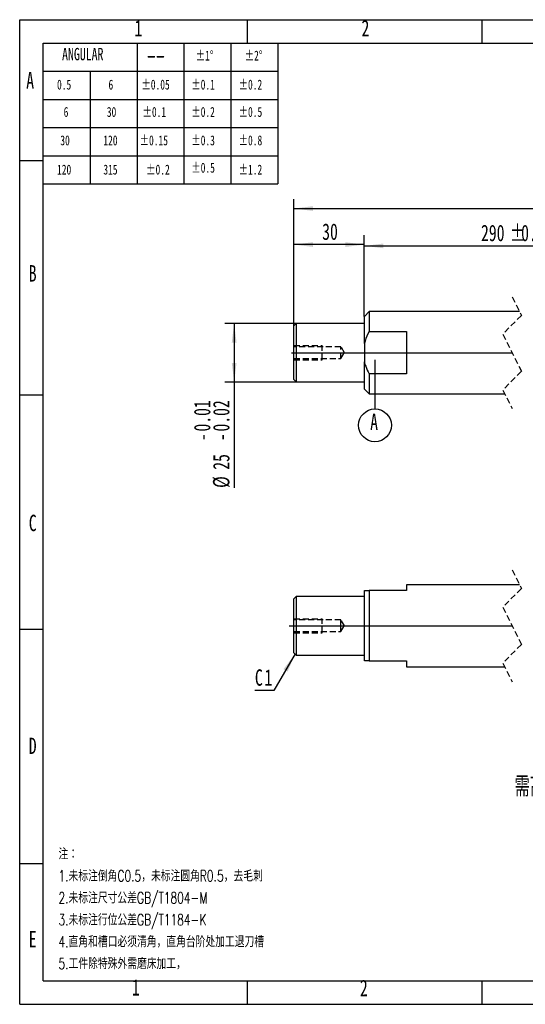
# Model space of a CAD drawing. Extents: x 0 to 297, y 0 to 210.
# Tile 1 of 3: x 0 to 108, y 0 to 210. Entities that reach past the tile are written whole.
import ezdxf

# ---------------------------------------------------------------- set-up
doc = ezdxf.new("R2010")
doc.units = 0
for name, pattern in [('SLD-中心线', [34.29, 30.48, -1.27, 1.27, -1.27]), ('SLD-实线', [0]), ('SLD-虚线', [1.905, 1.27, -0.635])]:
    doc.linetypes.add(name, pattern=pattern)
doc.layers.get('0').update_dxf_attribs({"linetype": 'CONTINUOUS'})
doc.layers.add('图框', color=7, linetype='SLD-实线')
doc.styles.add('SLDTEXTSTYLE0', font='TXT', dxfattribs={"width": 0.7, "bigfont": 'bigfont'})
doc.styles.add('SLDTEXTSTYLE1', font='TXT', dxfattribs={"width": 0.7})
doc.dimstyles.new('SLDDIMSTYLE0', dxfattribs={"dimtxt": 3.5, "dimasz": 4.08, "dimexe": 0, "dimexo": 0.0625, "dimgap": 0.875, "dimtad": 0, "dimtih": 1, "dimtoh": 1, "dimlfac": 2, "dimrnd": 1e-09, "dimzin": 12, "dimtxsty": 'SLDTEXTSTYLE1', "dimsah": 1, "dimcen": 0.09, "dimazin": 3, "dimtfac": 1, "dimtofl": 0, "dimtmove": 0, "dimatfit": 3, "dimtolj": 1, "dimtzin": 12})
doc.dimstyles.new('SLDDIMSTYLE1', dxfattribs={"dimtxt": 3.5, "dimasz": 4.08, "dimexe": 0, "dimexo": 0.0625, "dimgap": 0.875, "dimtad": 2, "dimlfac": 2, "dimrnd": 1e-09, "dimzin": 12, "dimtxsty": 'SLDTEXTSTYLE1', "dimsah": 1, "dimcen": 0.09, "dimazin": 3, "dimtfac": 1, "dimtofl": 0, "dimtmove": 0, "dimatfit": 3, "dimtolj": 1, "dimtzin": 12})
doc.dimstyles.new('SLDDIMSTYLE3', dxfattribs={"dimtxt": 3.5, "dimasz": 4.08, "dimexe": 0, "dimexo": 0.0625, "dimgap": 0.875, "dimtad": 2, "dimlfac": 2, "dimrnd": 1e-09, "dimzin": 12, "dimtxsty": 'SLDTEXTSTYLE1', "dimsah": 1, "dimcen": 0.09, "dimazin": 3, "dimtol": 1, "dimtp": -0.01, "dimtm": 0.023, "dimtfac": 1, "dimtofl": 0, "dimtmove": 0, "dimatfit": 3, "dimtolj": 1})

# ---------------------------------------------------------------- blocks, each defined once
blk = doc.blocks.new('_D')
at = {"layer": '图框'}
for p, q in [((73.43, 146.73), (73.43, 163.76)), ((73.43, 161.76), (142.03, 161.76)), ((142.03, 146.73), (142.03, 163.76))]:
    blk.add_line(p, q, dxfattribs=at)
for points in [[(73.43, 161.76), (77.51, 161.25), (77.51, 162.26)], [(142.03, 161.76), (137.95, 162.26), (137.95, 161.25)]]:
    blk.add_solid(points, dxfattribs=at)
at = {"layer": '图框', "char_height": 3.5, "attachment_point": 1, "style": 'SLDTEXTSTYLE1'}
for s, insert in [('290', (98.3, 166.27)), ('%%p', (104.41, 166.27)), ('0.02', (106.85, 166.27))]:
    blk.add_mtext(s, dxfattribs=dict(at, insert=insert))
blk = doc.blocks.new('_D_1')
at = {"layer": '图框'}
for p, q in [((58.43, 144.73), (58.43, 164.04)), ((73.43, 146.73), (73.43, 164.04)), ((73.43, 162.04), (58.43, 162.04))]:
    blk.add_line(p, q, dxfattribs=at)
for points in [[(58.43, 162.04), (62.51, 161.53), (62.51, 162.55)], [(73.43, 162.04), (69.35, 162.55), (69.35, 161.53)]]:
    blk.add_solid(points, dxfattribs=at)
at = {"layer": '图框', "insert": (64.45, 166.55), "char_height": 3.5, "attachment_point": 1, "style": 'SLDTEXTSTYLE1'}
blk.add_mtext('30', dxfattribs=at)
blk = doc.blocks.new('_D_5')
at = {"layer": '图框'}
for p, q in [((58.93, 145.23), (43.69, 145.23)), ((45.69, 145.23), (45.69, 132.73)), ((58.93, 132.73), (43.69, 132.73)), ((45.69, 132.73), (45.69, 110.15))]:
    blk.add_line(p, q, dxfattribs=at)
for points in [[(45.69, 145.23), (45.18, 141.15), (46.2, 141.15)], [(45.69, 132.73), (46.2, 136.81), (45.18, 136.81)]]:
    blk.add_solid(points, dxfattribs=at)
at = {"layer": '图框', "char_height": 3.5, "attachment_point": 1, "rotation": 90, "style": 'SLDTEXTSTYLE1'}
for s, insert in [('0.01', (37.11, 122.17)), ('0.02', (41.18, 122.17)), ('-', (37.11, 120.13)), ('-', (41.18, 120.13)), ('25', (41.18, 114.02)), ('%%c', (41.18, 110.15))]:
    blk.add_mtext(s, dxfattribs=dict(at, insert=insert))
blk = doc.blocks.new('_D_9')
at = {"layer": '图框'}
for p, q in [((58.43, 144.73), (58.43, 171.73)), ((175.03, 142.23), (175.03, 171.73)), ((58.43, 169.73), (175.03, 169.73))]:
    blk.add_line(p, q, dxfattribs=at)
for points in [[(58.43, 169.73), (62.51, 169.22), (62.51, 170.24)], [(175.03, 169.73), (170.95, 170.24), (170.95, 169.22)]]:
    blk.add_solid(points, dxfattribs=at)
at = {"layer": '图框', "insert": (116.59, 174.24), "char_height": 3.5, "attachment_point": 1, "style": 'SLDTEXTSTYLE1'}
blk.add_mtext('386', dxfattribs=at)
blk = doc.blocks.new('SW_DATUMTAG_0')
at = {"layer": '图框', "color": 0}
blk.add_line((1.02, 16), (1.02, 5.54), dxfattribs=at)
blk.add_circle((1.02, 2.04), 3.5, dxfattribs=at)
at = {"layer": '图框', "color": 0, "insert": (0, 4.51), "char_height": 3.5, "attachment_point": 1, "style": 'SLDTEXTSTYLE1'}
blk.add_mtext('A', dxfattribs=at)
blk = doc.blocks.new('SW_CHAMFER_DIMENSION_0')
at = {"layer": '图框', "color": 0}
for p, q in [((8.57, 7.8), (4.07, 0)), ((4.07, 0), (0, 0))]:
    blk.add_line(p, q, dxfattribs=at)
blk.add_solid([(8.57, 7.8), (6.09, 4.52), (6.97, 4.01)], dxfattribs=at)
at = {"layer": '图框', "color": 0, "char_height": 3.5, "attachment_point": 1, "style": 'SLDTEXTSTYLE1'}
for s, insert in [('C', (0, 4.51)), ('1', (2.04, 4.51))]:
    blk.add_mtext(s, dxfattribs=dict(at, insert=insert))

msp = doc.modelspace()

# ---------------------------------------------------------------- linework, layer by layer
at = {"color": 7, "linetype": 'SLD-虚线'}
for p, q in [((104.92870162, 150.90671093), (106.92870162, 146.94421093)), ((106.92870162, 146.94421093), (102.92870162, 142.94421093)), ((102.92870162, 142.94421093), (106.92870162, 135.01921093)), ((58.43370194, 140.48171094), (64.43370665, 140.48171094)), ((68.43370731, 140.2317109), (58.43370194, 140.2317109)), ((64.43370665, 137.48171092), (64.43370665, 140.48171094)), ((68.43370731, 137.73171096), (68.43370731, 140.2317109)), ((69.18477798, 138.98171093), (68.43370731, 140.2317109)), ((68.43370731, 137.73171096), (69.18477798, 138.98171093)), ((58.43370194, 137.73171096), (68.43370731, 137.73171096)), ((58.43370194, 137.48171092), (64.43370665, 137.48171092)), ((106.92870162, 135.01921093), (102.92870162, 131.01921093)), ((102.92870162, 131.01921093), (104.92870162, 127.05671093)), ((104.92870162, 92.6554421), (106.92870162, 88.6929421)), ((106.92870162, 88.6929421), (102.92870162, 84.6929421)), ((102.92870162, 84.6929421), (106.92870162, 76.7679421)), ((58.43370194, 82.23044211), (64.43370665, 82.23044211)), ((68.43370731, 81.98044207), (58.43370194, 81.98044207)), ((64.43370665, 79.23044208), (64.43370665, 82.23044211)), ((68.43370731, 80.7304421), (68.43370731, 81.98044207)), ((69.18477798, 80.7304421), (68.43370731, 81.98044207)), ((68.43370731, 79.48044213), (68.43370731, 80.7304421)), ((68.43370731, 79.48044213), (69.18477798, 80.7304421)), ((58.43370194, 79.48044213), (68.43370731, 79.48044213)), ((58.43370194, 79.23044208), (64.43370665, 79.23044208)), ((106.92870162, 76.7679421), (102.92870162, 72.7679421)), ((102.92870162, 72.7679421), (104.92870162, 68.8054421))]:
    msp.add_line(p, q, dxfattribs=at)
at = {"color": 7, "linetype": 'SLD-实线'}
for p, q in [((74.43370456, 147.73171097), (73.43370254, 146.7317108)), ((106.53122673, 147.73171097), (74.43370456, 147.73171097)), ((74.43370456, 147.73171097), (74.43370456, 143.48865002)), ((58.93370295, 145.23171102), (58.43370194, 144.73171094)), ((73.43370254, 145.23171102), (58.93370295, 145.23171102)), ((58.93370295, 145.23171102), (58.93370295, 132.73171084)), ((73.43370254, 140.9342733), (73.43370254, 146.7317108)), ((58.43370194, 133.23171092), (58.43370194, 144.73171094)), ((74.43370456, 143.48865002), (82.43370588, 143.48865002)), ((82.43370588, 143.48865002), (82.43370588, 134.47477184)), ((73.43370254, 140.9342733), (73.43370254, 137.02914857)), ((73.43370254, 131.23171106), (73.43370254, 137.02914857)), ((74.43370456, 134.47477184), (74.43370456, 130.23171089)), ((82.43370588, 134.47477184), (74.43370456, 134.47477184)), ((58.43370194, 133.23171092), (58.93370295, 132.73171084)), ((58.93370295, 132.73171084), (73.43370254, 132.73171084)), ((73.43370254, 131.23171106), (74.43370456, 130.23171089)), ((74.43370456, 130.23171089), (103.32617695, 130.23171089)), ((73.43370254, 73.23044226), (73.43370254, 88.23044193)), ((73.43370254, 88.23044193), (74.43370456, 88.23044193)), ((74.43370456, 88.23044193), (74.43370456, 73.23044226)), ((82.43370588, 88.23044193), (74.43370456, 88.23044193)), ((106.53122673, 89.48044213), (82.43370588, 89.48044213)), ((82.43370588, 89.48044213), (82.43370588, 88.23044193)), ((58.93370295, 86.98044219), (58.43370194, 86.48044211)), ((58.43370194, 74.98044209), (58.43370194, 86.48044211)), ((73.43370254, 86.98044219), (58.93370295, 86.98044219)), ((58.93370295, 86.98044219), (58.93370295, 74.480442)), ((58.43370194, 74.98044209), (58.93370295, 74.480442)), ((58.93370295, 74.480442), (73.43370254, 74.480442)), ((74.43370456, 73.23044226), (73.43370254, 73.23044226)), ((74.43370456, 73.23044226), (82.43370588, 73.23044226)), ((82.43370588, 73.23044226), (82.43370588, 71.98044206)), ((82.43370588, 71.98044206), (103.32617695, 71.98044206))]:
    msp.add_line(p, q, dxfattribs=at)
for points, knots in [([(74.43370456, 143.48865002), (74.11688348, 142.82537239), (73.72068815, 141.99592161), (73.48160145, 141.11146615), (73.43370254, 140.9342733)], [0, 0, 0, 0, 0.79965881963, 1, 1, 1, 1]), ([(73.43370254, 137.02914857), (73.52144072, 136.71968248), (73.77159917, 135.8373351), (74.17305289, 135.01117345), (74.43370456, 134.47477184)], [0, 0, 0, 0, 0.3507304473, 1, 1, 1, 1])]:
    msp.add_open_spline(points, degree=3, knots=knots, dxfattribs=at)
at = {"layer": '图框'}
for p, q in [((-0.00657264, -0.00062014), (-0.00657264, 209.99937986)), ((-0.00657264, 209.99937986), (296.99342736, 209.99937986)), ((48.49342736, 209.99937986), (48.49342736, 204.99937986)), ((98.49342736, 209.99937986), (98.49342736, 204.99937986)), ((24.99342736, 204.99937986), (24.99342736, 174.99937986)), ((34.99342736, 204.99937986), (34.99342736, 174.99937986)), ((44.99342736, 204.99937986), (44.99342736, 174.99937986)), ((54.99342736, 204.99937986), (54.99342736, 174.99937986)), ((4.99342736, 198.99937986), (54.99342736, 198.99937986)), ((14.99342736, 198.99937986), (14.99342736, 174.99937986)), ((4.99342736, 192.99937986), (54.99342736, 192.99937986)), ((4.99342736, 186.99937986), (54.99342736, 186.99937986)), ((4.99342736, 180.99937986), (54.99342736, 180.99937986)), ((-0.00657264, 179.99937986), (4.99342736, 179.99937986)), ((4.99342736, 174.99937986), (54.99342736, 174.99937986)), ((-0.00657264, 129.99937986), (4.99342736, 129.99937986)), ((-0.00657264, 79.99937986), (4.99342736, 79.99937986)), ((-0.00657264, 29.99937986), (4.99342736, 29.99937986)), ((48.49342736, 4.99937986), (48.49342736, -0.00062014)), ((98.49342736, 4.99937986), (98.49342736, -0.00062014)), ((-0.00657264, -0.00062014), (296.99342736, -0.00062014))]:
    msp.add_line(p, q, dxfattribs=at)
at = {"layer": '图框', "linetype": 'SLD-实线'}
for p, q in [((4.99342736, 4.99937986), (4.99342736, 204.99937986)), ((4.99342736, 204.99937986), (291.99342736, 204.99937986)), ((4.99342736, 4.99937986), (291.99342736, 4.99937986))]:
    msp.add_line(p, q, dxfattribs=at)
at = {"layer": '图框', "linetype": 'SLD-中心线', "ltscale": 2.5}
for p, q in [((57.93370093, 138.98171093), (74.43370456, 138.98171093)), ((58.43370194, 138.98171093), (104.92869998, 138.98171093)), ((57.43370737, 80.7304421), (104.92869998, 80.7304421)), ((58.43370194, 80.7304421), (104.92869998, 80.7304421))]:
    msp.add_line(p, q, dxfattribs=at)

# ---------------------------------------------------------------- block references
at = {"layer": '图框'}
for name, p in [('SW_DATUMTAG_0', (74.6732252, 121.45960335)), ('SW_CHAMFER_DIMENSION_0', (50.10947377, 66.93514105))]:
    msp.add_blockref(name, p, dxfattribs=at)

# ---------------------------------------------------------------- texts
at = {"layer": '图框', "attachment_point": 1}
for s, insert, char_height, style in [('1', (24.45017382, 209.94431807), 3.5, 'SLDTEXTSTYLE1'), ('2', (72.82613087, 209.94431807), 3.5, 'SLDTEXTSTYLE1'), ('ANGULAR', (9.02036927, 203.9988872), 2.645833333, 'SLDTEXTSTYLE1'), ('——', (27.08284254, 204.21127679), 3.5, 'SLDTEXTSTYLE0'), ('±1°', (37.48737635, 203.4157293), 2.116666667, 'SLDTEXTSTYLE1'), ('±2°', (47.92766178, 203.4157293), 2.116666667, 'SLDTEXTSTYLE1'), ('A', (1.38443443, 198.82997987), 3.5, 'SLDTEXTSTYLE1'), ('±0.05', (25.91200918, 197.22448555), 2.116666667, 'SLDTEXTSTYLE1'), ('±0.1', (36.54497569, 197.22448555), 2.116666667, 'SLDTEXTSTYLE1'), ('±0.2', (46.62898435, 197.22448555), 2.116666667, 'SLDTEXTSTYLE1'), ('0.5', (7.94775939, 197.22448555), 2.116666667, 'SLDTEXTSTYLE1'), ('6', (18.91294436, 197.22448555), 2.11666667, 'SLDTEXTSTYLE1'), ('6', (9.35887048, 191.39396099), 2.11666667, 'SLDTEXTSTYLE1'), ('30', (18.55813324, 191.39396099), 2.116666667, 'SLDTEXTSTYLE1'), ('±0.1', (26.15228691, 191.39396099), 2.116666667, 'SLDTEXTSTYLE1'), ('±0.2', (36.54497569, 191.39396099), 2.116666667, 'SLDTEXTSTYLE1'), ('±0.5', (46.62898435, 191.39396099), 2.116666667, 'SLDTEXTSTYLE1'), ('30', (8.65331493, 185.32430962), 2.116666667, 'SLDTEXTSTYLE1'), ('120', (17.81996239, 185.32430962), 2.116666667, 'SLDTEXTSTYLE1'), ('±0.15', (25.53871632, 185.32430962), 2.116666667, 'SLDTEXTSTYLE1'), ('±0.3', (36.54497569, 185.32430962), 2.116666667, 'SLDTEXTSTYLE1'), ('±0.8', (46.62898435, 185.32430962), 2.116666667, 'SLDTEXTSTYLE1'), ('120', (7.94775939, 179.09674764), 2.116666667, 'SLDTEXTSTYLE1'), ('315', (17.81996239, 179.09674764), 2.116666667, 'SLDTEXTSTYLE1'), ('±0.2', (26.92513801, 179.09674764), 2.116666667, 'SLDTEXTSTYLE1'), ('±0.5', (36.54497569, 179.49133383), 2.116666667, 'SLDTEXTSTYLE1'), ('±1.2', (46.62898435, 179.09674764), 2.116666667, 'SLDTEXTSTYLE1'), ('B', (1.92679582, 157.65314759), 3.5, 'SLDTEXTSTYLE1'), ('C', (1.92679582, 104.41580756), 3.5, 'SLDTEXTSTYLE1'), ('D', (1.92679582, 56.88429479), 3.5, 'SLDTEXTSTYLE1'), ('需高频+热处理，表面镀硬络', (105.43595639, 48.56808787), 4.2333333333, 'SLDTEXTSTYLE0'), ('注：', (8.25518092, 33.25121537), 2.38125, 'SLDTEXTSTYLE0'), ('1.未标注倒角C0.5，未标注圆角R0.5，去毛刺', (8.25518092, 28.5762154), 2.38125, 'SLDTEXTSTYLE0'), ('2.未标注尺寸公差GB/T1804-M', (8.25518092, 23.90121542), 2.38125, 'SLDTEXTSTYLE0'), ('3.未标注行位公差GB/T1184-K', (8.25518092, 19.22621545), 2.38125, 'SLDTEXTSTYLE0'), ('E', (1.92679582, 15.64299105), 3.5, 'SLDTEXTSTYLE1'), ('4.直角和槽口必须清角，直角台阶处加工退刀槽', (8.25518092, 14.55121547), 2.38125, 'SLDTEXTSTYLE0'), ('5.工件除特殊外需磨床加工，', (8.25518092, 9.8762155), 2.38125, 'SLDTEXTSTYLE0'), ('1', (23.90613257, 5.37487423), 3.5, 'SLDTEXTSTYLE1'), ('2', (72.49400701, 5.22519809), 3.5, 'SLDTEXTSTYLE1')]:
    msp.add_mtext(s, dxfattribs=dict(at, insert=insert, char_height=char_height, style=style))

# ---------------------------------------------------------------- dimensions: what is measured, and where the dimension line sits
at = {"layer": '图框'}
for base, p1, p2, text, dimstyle, picture, middle in [((175.03065968, 169.73171093), (58.43370379, 144.73171093), (175.03065968, 142.23171093), '386', 'SLDDIMSTYLE1', '_D_9', (119.64716944, 169.73171093)), ((142.03065968, 164.54211257), (73.43370379, 146.73171093), (142.03065968, 146.73171093), '290%%p0.02', 'SLDDIMSTYLE0', '_D', (106.64914186, 164.54211257))]:
    dim = msp.add_linear_dim(base=base, p1=p1, p2=p2, text=text, dimstyle=dimstyle, dxfattribs=at)
    dim.commit()
    dim.dimension.update_dxf_attribs({"geometry": picture, "text_midpoint": middle, "dimtype": 160})
dim = msp.add_linear_dim(base=(58.43370379, 162.04211263), p1=(73.43370379, 146.73171093), p2=(58.43370379, 144.73171093), dimstyle='SLDDIMSTYLE1', dxfattribs=at)
dim.commit()
dim.dimension.update_dxf_attribs({"geometry": '_D_1', "text_midpoint": (66.48497343, 162.04211263), "dimtype": 160})
dim = msp.add_linear_dim(base=(45.69121413, 132.73171093), p1=(58.93370379, 145.23171093), p2=(58.93370379, 132.73171093), angle=90, text='%%c<>', dimstyle='SLDDIMSTYLE3', dxfattribs=at)
dim.commit()
dim.dimension.update_dxf_attribs({"geometry": '_D_5', "text_midpoint": (45.69121413, 120.23171093), "dimtype": 160})

doc.saveas('drawing.dxf')
